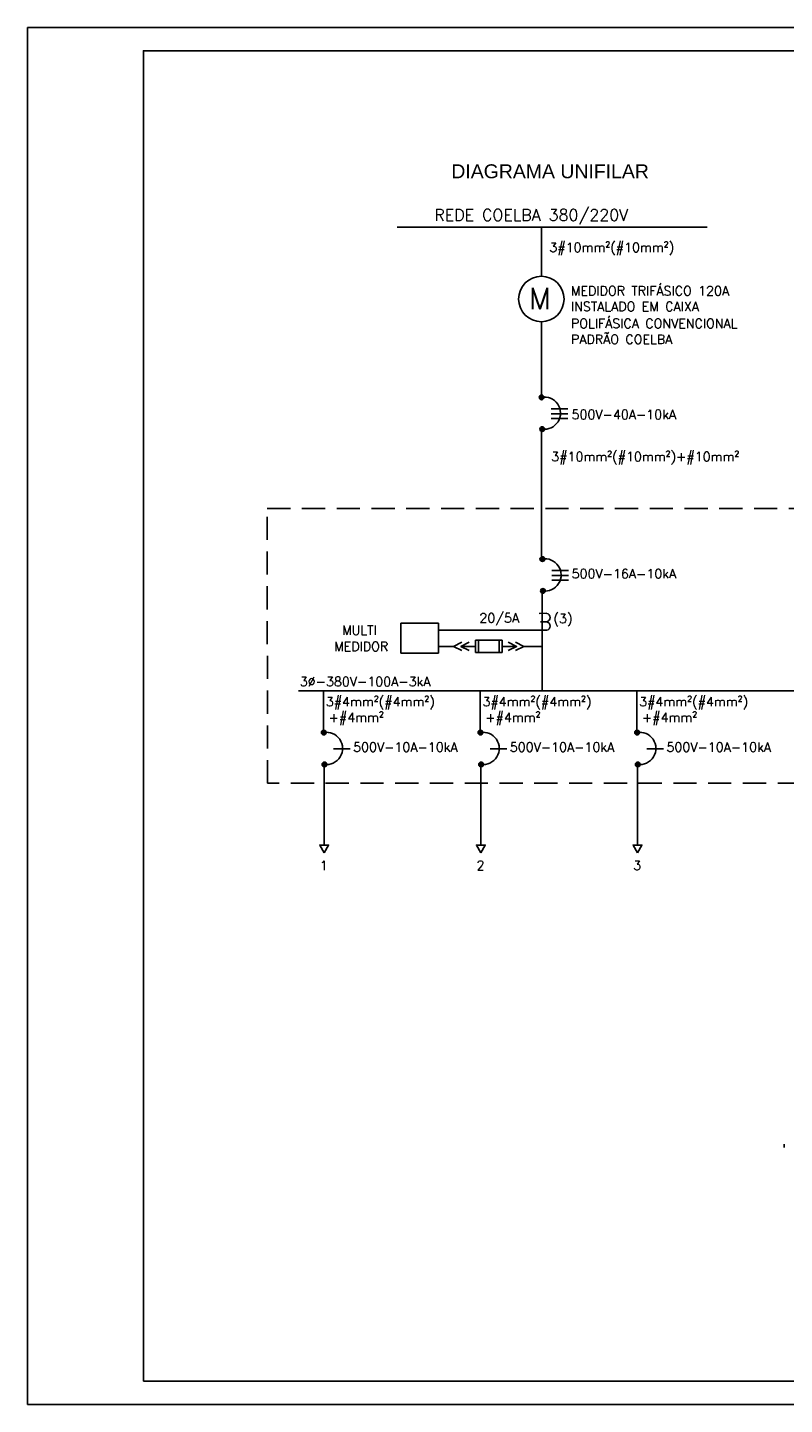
# Model space of a CAD drawing. Header units: millimetres. Extents: x 671.7 to 713.7, y 620 to 649.7.
# Tile 1 of 2: x 671.7 to 688.1, y 620 to 649.7. Entities that reach past the tile are written whole.
import ezdxf

# ---------------------------------------------------------------- set-up
doc = ezdxf.new("R2010")
doc.units = ezdxf.units.MM
doc.linetypes.add('HIDDEN', pattern=[0.375, 0.25, -0.125])
for name, color, linetype in [('2', 2, 'Continuous'), ('ARQ-FORMATO', 1, 'Continuous'), ('DIAGRAMA', 8, 'Continuous'), ('ELE_SIMB', 8, 'Continuous'), ('ELE_TX_GERAL', 2, 'Continuous'), ('ETXT004', 4, 'Continuous'), ('ETXT0090', 8, 'Continuous'), ('TEXTO', 2, 'Continuous')]:
    doc.layers.add(name, color=color, linetype=linetype)
doc.styles.add('ROMANS', font='romans.shx')
doc.styles.add('STYLE-ARIAL_3', font='ARIAL.TTF')
doc.styles.add('STYLE-ROMANS_1', font='romans.shx')

msp = doc.modelspace()

# ---------------------------------------------------------------- hatches: boundary and pattern name
at = {"layer": 'ELE_SIMB', "linetype": 'Continuous'}
for points in [[(682.78, 641.751, 1), (682.881, 641.751, 1)], [(682.793, 641.065, 1), (682.894, 641.065, 1)]]:
    msp.add_hatch(color=256, dxfattribs=at).paths.add_polyline_path(points)
at = {"layer": 'ELE_SIMB'}
for points in [[(682.794, 638.261, 1), (682.896, 638.261, 1)], [(682.807, 637.575, 1), (682.909, 637.575, 1)], [(678.081, 634.52, 1), (678.183, 634.52, 1)], [(681.46, 634.52, 1), (681.562, 634.52, 1)], [(684.839, 634.52, 1), (684.941, 634.52, 1)], [(678.095, 633.833, 1), (678.196, 633.833, 1)], [(681.474, 633.833, 1), (681.575, 633.833, 1)], [(684.853, 633.833, 1), (684.954, 633.833, 1)]]:
    msp.add_hatch(color=256, dxfattribs=at).paths.add_polyline_path(points)

# ---------------------------------------------------------------- linework, layer by layer
at = {"layer": '2'}
msp.add_lwpolyline([(671.742, 620.027), (671.742, 649.727), (713.742, 649.727), (713.742, 620.027)], close=True, dxfattribs=at)
at = {"layer": 'ARQ-FORMATO'}
msp.add_lwpolyline([(674.242, 620.527), (674.242, 649.227), (713.242, 649.227), (713.242, 620.527)], close=True, dxfattribs=at)
at = {"layer": 'DIAGRAMA'}
for p, q in [((682.824, 645.424), (682.824, 644.36)), ((682.824, 643.381), (682.824, 641.752)), ((682.826, 641.079), (682.826, 639.417)), ((682.826, 639.417), (682.825, 638.308)), ((682.838, 637.556), (682.838, 635.42)), ((678.126, 635.42), (678.126, 634.521)), ((681.505, 635.42), (681.505, 634.521)), ((684.884, 635.42), (684.884, 634.521)), ((678.139, 633.834), (678.139, 632.094)), ((681.518, 633.834), (681.518, 632.094)), ((684.897, 633.834), (684.897, 632.094))]:
    msp.add_line(p, q, dxfattribs=at)
at = {"layer": 'DIAGRAMA', "color": 2, "linetype": 'Continuous', "ltscale": 3.5}
for p, q in [((682.775, 637.09), (682.942, 637.092)), ((682.808, 636.909), (682.942, 636.909)), ((682.808, 636.909), (682.942, 636.909)), ((682.808, 636.727), (682.942, 636.727))]:
    msp.add_line(p, q, dxfattribs=at)
at = {"layer": 'DIAGRAMA'}
for points in [[(678.139, 631.929), (678.234, 632.094), (678.043, 632.094)], [(681.518, 631.929), (681.613, 632.094), (681.422, 632.094)], [(684.897, 631.929), (684.992, 632.094), (684.801, 632.094)]]:
    msp.add_lwpolyline(points, close=True, dxfattribs=at)
at = {"layer": 'DIAGRAMA', "color": 2, "linetype": 'Continuous', "ltscale": 3.5}
for centre in [(682.921, 637), (682.921, 636.818)]:
    msp.add_arc(centre, 0.0934, 282.4648, 77.5352, dxfattribs=at)
at = {"layer": 'ELE_SIMB', "linetype": 'Continuous'}
for p, q in [((686.402, 645.424), (679.714, 645.424)), ((683.037, 641.503), (683.397, 641.503)), ((683.037, 641.397), (683.397, 641.397)), ((683.037, 641.295), (683.397, 641.295)), ((683.052, 638.013), (683.412, 638.013)), ((683.052, 637.907), (683.412, 637.907)), ((683.052, 637.805), (683.412, 637.805)), ((681.402, 636.513), (681.977, 636.513)), ((681.402, 636.245), (681.402, 636.513)), ((681.465, 636.245), (681.465, 636.513)), ((681.914, 636.245), (681.914, 636.513)), ((681.977, 636.245), (681.977, 636.513)), ((681.089, 636.379), (681.402, 636.379)), ((681.402, 636.245), (681.977, 636.245)), ((682.291, 636.379), (681.977, 636.379)), ((678.339, 634.166), (678.699, 634.166)), ((681.718, 634.166), (682.078, 634.166)), ((685.097, 634.166), (685.457, 634.166)), ((688.058, 625.644, 3.042), (688.058, 625.573, 3.042))]:
    msp.add_line(p, q, dxfattribs=at)
at = {"layer": 'ELE_SIMB'}
msp.add_lwpolyline([(680.602, 636.878), (680.602, 636.236), (679.793, 636.236), (679.793, 636.878)], close=True, dxfattribs=at)
at = {"layer": 'ELE_SIMB', "linetype": 'Continuous'}
for points in [[(681.111, 636.289), (680.932, 636.379), (681.111, 636.469)], [(681.268, 636.289), (681.089, 636.379), (681.268, 636.469)], [(682.111, 636.289), (682.291, 636.379), (682.111, 636.469)], [(682.268, 636.289), (682.447, 636.379), (682.268, 636.469)], [(677.585, 635.42), (691.463, 635.42)]]:
    msp.add_lwpolyline(points, dxfattribs=at)
for centre, radius in [((682.824, 643.871), 0.49), ((682.83, 641.751), 0.0508), ((682.844, 641.065), 0.0508)]:
    msp.add_circle(centre, radius, dxfattribs=at)
at = {"layer": 'ELE_SIMB'}
for centre in [(682.845, 638.261), (682.858, 637.575), (678.132, 634.52), (681.511, 634.52), (684.89, 634.52), (678.145, 633.833), (681.524, 633.833), (684.903, 633.833)]:
    msp.add_circle(centre, 0.0508, dxfattribs=at)
at = {"layer": 'ELE_SIMB', "linetype": 'Continuous'}
for centre in [(682.888, 641.41), (682.902, 637.92), (678.189, 634.179), (681.568, 634.179), (684.947, 634.179)]:
    msp.add_arc(centre, 0.348, 261.6305, 100.5726, dxfattribs=at)
at = {"layer": 'ETXT0090', "linetype": 'HIDDEN', "ltscale": 2}
for p, q in [((676.911, 639.352), (692.171, 639.352)), ((676.916, 633.426), (676.911, 639.352)), ((692.171, 633.43), (676.916, 633.426))]:
    msp.add_line(p, q, dxfattribs=at)
at = {"layer": 'ETXT0090', "linetype": 'Continuous'}
for points in [[(682.808, 636.727), (680.602, 636.727)], [(680.932, 636.379), (680.602, 636.379)], [(682.447, 636.379), (682.859, 636.379)]]:
    msp.add_lwpolyline(points, dxfattribs=at)

# ---------------------------------------------------------------- texts
at = {"layer": 'ELE_SIMB', "linetype": 'Continuous', "style": 'STYLE-ROMANS_1'}
msp.add_text('M', height=0.46, dxfattribs=at).set_placement((682.556, 643.651))
at = {"layer": 'ELE_TX_GERAL', "color": 2, "linetype": 'Continuous', "style": 'ROMANS'}
for s, height, p in [('REDE COELBA 380/220V', 0.25, (680.516, 645.56)), ('3#10mm²(#10mm²)', 0.2, (682.996, 644.885)), ('MEDIDOR TRIFÁSICO 120A', 0.2, (683.462, 643.948)), ('INSTALADO EM CAIXA', 0.2, (683.462, 643.611)), ('POLIFÁSICA CONVENCIONAL', 0.2, (683.462, 643.245)), ('PADRÃO COELBA', 0.2, (683.462, 642.902)), ('500V-40A-10kA', 0.2, (683.475, 641.281))]:
    msp.add_text(s, height=height, dxfattribs=at).set_placement(p)
at = {"layer": 'ETXT004', "color": 2, "style": 'STYLE-ARIAL_3'}
msp.add_text('DIAGRAMA UNIFILAR', height=0.3, dxfattribs=at).set_placement((680.882, 646.477))
at = {"layer": 'TEXTO', "color": 2, "style": 'ROMANS'}
for s, p in [('3#10mm²(#10mm²)+#10mm²', (683.037, 640.372)), ('500V-16A-10kA', (683.477, 637.847)), ('20/5A', (681.487, 636.893)), ('(3)', (683.083, 636.88)), ('MULTI', (678.526, 636.628)), ('MEDIDOR', (678.355, 636.278)), ('3%%C-380V-100A-3kA', (677.613, 635.52)), ('3#4mm²(#4mm²)', (678.175, 635.086)), ('3#4mm²(#4mm²)', (681.554, 635.086)), ('3#4mm²(#4mm²)', (684.933, 635.086)), ('+#4mm²', (678.233, 634.748)), ('+#4mm²', (681.612, 634.748)), ('+#4mm²', (684.991, 634.748)), ('500V-10A-10kA', (678.764, 634.106)), ('500V-10A-10kA', (682.143, 634.106)), ('500V-10A-10kA', (685.522, 634.106)), ('1', (678.047, 631.555)), ('2', (681.426, 631.555)), ('3', (684.805, 631.555))]:
    msp.add_text(s, height=0.2, dxfattribs=at).set_placement(p)

doc.saveas('drawing.dxf')
